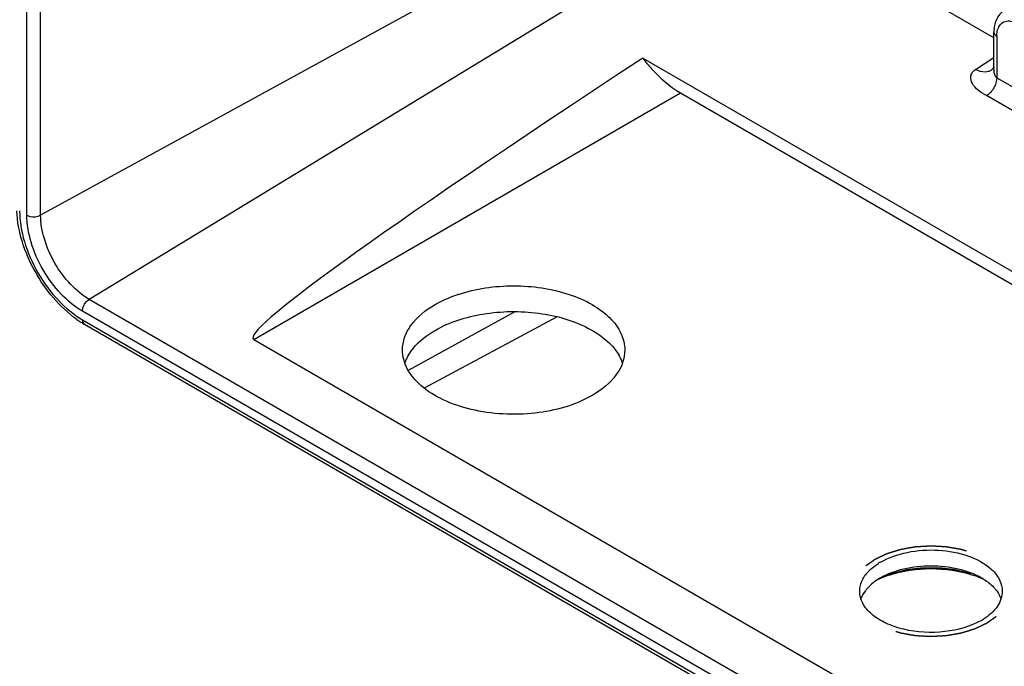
# Model space of a CAD drawing. Header units: inches. Extents: x 0 to 34, y 0 to 22.
# Tile 52 of 124: x 21.7 to 23.7, y 2.2 to 3.5. Entities that reach past the tile are written whole.
import ezdxf

# ---------------------------------------------------------------- set-up
doc = ezdxf.new("R2010")
doc.units = ezdxf.units.IN
doc.header["$LTSCALE"] = 1.87
doc.header["$MEASUREMENT"] = 0
doc.linetypes.add('HIDDEN', pattern=[0.2, 0.1, -0.1])
doc.layers.get('0').update_dxf_attribs({"linetype": 'CONTINUOUS'})
doc.layers.add('02___PRT_ALL_AXES', color=7, linetype='CONTINUOUS')
doc.layers.add('DEFAULT_2', color=8, linetype='HIDDEN')

msp = doc.modelspace()

# ---------------------------------------------------------------- linework, layer by layer
at = {"color": 7, "linetype": 'CONTINUOUS'}
for p, q in [((23.1005, 3.8145), (21.7424, 3.0704)), ((21.7149, 3.0706), (21.7149, 3.7916)), ((21.7424, 3.0704), (21.7424, 3.7847)), ((23.1629, 3.7064), (21.8395, 2.9022)), ((23.6501, 3.4251), (23.4999, 3.5118)), ((23.6501, 3.3633), (23.6501, 3.4368)), ((23.6558, 3.4287), (23.6558, 3.3454)), ((23.6133, 3.362), (23.6501, 3.386)), ((23.6444, 3.3601), (23.6437, 3.3597)), ((23.645, 3.3606), (23.6444, 3.3601)), ((23.6444, 3.3601), (23.6444, 3.3601)), ((23.6558, 3.3454), (23.7403, 3.2967)), ((23.72, 3.2608), (23.6355, 3.3096)), ((25.375, 0.8609), (21.8395, 2.9022)), ((25.3615, 0.837), (21.8259, 2.8784)), ((22.4788, 2.7609), (22.6918, 2.8776)), ((21.8259, 2.8615), (25.3615, 0.8201)), ((22.775, 2.8666), (22.5112, 2.7253)), ((21.83, 2.8524), (25.3655, 0.8111))]:
    msp.add_line(p, q, dxfattribs=at)
msp.add_lwpolyline([(23.6501, 3.3674), (23.6496, 3.3663), (23.6486, 3.3646), (23.6474, 3.3629), (23.6462, 3.3616), (23.645, 3.3606)], dxfattribs=at)
for centre, radius, start, end in [((23.703, 3.3633), 0.053, 179.9604, 183.2503), ((21.9346, 3.0322), 0.208, 234.8196, 237.5264), ((21.9263, 3.0192), 0.1926, 237.5291, 239.9829)]:
    msp.add_arc(centre, radius, start, end, dxfattribs=at)
for points, knots in [([(23.6708, 3.4803), (23.664, 3.4759), (23.6528, 3.4622), (23.6501, 3.4453), (23.6501, 3.4368)], [0, 0, 0, 0, 0.488292, 1, 1, 1, 1]), ([(23.6583, 3.4438), (23.6587, 3.4448), (23.6605, 3.4488), (23.6632, 3.4523), (23.6657, 3.4543)], [0, 0, 0, 0, 0.266888, 1, 1, 1, 1]), ([(23.6657, 3.4543), (23.6684, 3.4565), (23.6756, 3.4596), (23.688, 3.4583), (23.7008, 3.4522), (23.7179, 3.438), (23.734, 3.414), (23.7403, 3.3911), (23.7403, 3.38)], [0, 0, 0, 0, 0.086708, 0.183651, 0.298883, 0.432122, 0.726098, 1, 1, 1, 1]), ([(23.6501, 3.4368), (23.6501, 3.436), (23.6507, 3.4326), (23.6536, 3.4301), (23.6558, 3.4287)], [0, 0, 0, 0, 0.22086, 1, 1, 1, 1]), ([(23.6558, 3.4287), (23.6558, 3.4301), (23.656, 3.4352), (23.657, 3.4403), (23.6583, 3.4438)], [0, 0, 0, 0, 0.26787, 1, 1, 1, 1]), ([(23.6355, 3.3096), (23.6297, 3.3129), (23.6188, 3.3192), (23.6064, 3.332), (23.6023, 3.346), (23.6063, 3.3564), (23.6107, 3.3603), (23.6133, 3.362)], [0, 0, 0, 0, 0.288031, 0.538557, 0.754787, 0.867184, 1, 1, 1, 1]), ([(23.6384, 3.3575), (23.6366, 3.357), (23.6279, 3.3558), (23.6192, 3.3588), (23.6133, 3.362)], [0, 0, 0, 0, 0.221257, 1, 1, 1, 1]), ([(23.6558, 3.3454), (23.6536, 3.3467), (23.651, 3.3522), (23.6503, 3.3575), (23.6502, 3.3603)], [0, 0, 0, 0, 0.477253, 1, 1, 1, 1]), ([(23.6558, 3.3454), (23.6558, 3.3384), (23.6511, 3.3245), (23.6416, 3.3133), (23.6355, 3.3096)], [0, 0, 0, 0, 0.498312, 1, 1, 1, 1]), ([(21.8148, 2.8622), (21.7801, 2.8867), (21.7246, 2.954), (21.6965, 3.0369), (21.6947, 3.0789)], [0, 0, 0, 0, 0.502991, 1, 1, 1, 1]), ([(21.7003, 3.0791), (21.7003, 3.0585), (21.708, 3.015), (21.7349, 2.954), (21.7743, 2.9002), (21.8081, 2.8718), (21.8259, 2.8615)], [0, 0, 0, 0, 0.237228, 0.499994, 0.762763, 1, 1, 1, 1]), ([(21.7149, 3.0706), (21.7169, 3.0695), (21.7257, 3.0663), (21.7362, 3.067), (21.7424, 3.0704)], [0, 0, 0, 0, 0.239771, 1, 1, 1, 1]), ([(21.8259, 2.8784), (21.8102, 2.8875), (21.7803, 2.9126), (21.7455, 2.9601), (21.7217, 3.014), (21.7149, 3.0524), (21.7149, 3.0706)], [0, 0, 0, 0, 0.237234, 0.500006, 0.762775, 1, 1, 1, 1]), ([(21.8395, 2.9022), (21.8257, 2.9102), (21.7996, 2.9322), (21.7692, 2.9738), (21.7484, 3.0209), (21.7424, 3.0545), (21.7424, 3.0704)], [0, 0, 0, 0, 0.237241, 0.500006, 0.762768, 1, 1, 1, 1]), ([(21.8259, 2.8784), (21.8259, 2.8806), (21.8276, 2.8898), (21.8334, 2.8986), (21.8395, 2.9022)], [0, 0, 0, 0, 0.239764, 1, 1, 1, 1]), ([(21.8259, 2.8615), (21.8259, 2.8605), (21.8261, 2.8571), (21.8279, 2.8536), (21.83, 2.8524)], [0, 0, 0, 0, 0.295006, 1, 1, 1, 1])]:
    msp.add_open_spline(points, degree=3, knots=knots, dxfattribs=at)
msp.add_open_spline([(23.6437, 3.3597), (23.6421, 3.3587), (23.6403, 3.358), (23.6384, 3.3575)], degree=3, dxfattribs=at)
at = {"layer": '02___PRT_ALL_AXES', "color": 7, "linetype": 'CONTINUOUS'}
for p, q in [((22.9473, 3.3847), (25.4667, 1.93)), ((22.1689, 2.822), (23.023, 3.3151)), ((23.023, 3.3151), (25.4667, 1.9042)), ((22.1689, 2.822), (25.2311, 1.0539))]:
    msp.add_line(p, q, dxfattribs=at)
for centre, radius, start, end in [((22.6694, 2.6371), 0.2898, 108.4436, 108.8228), ((22.5522, 2.7463), 0.0862, 155.0866, 160.383), ((22.5593, 2.743), 0.094, 149.0479, 155.0586), ((22.8186, 2.7429), 0.094, 24.9522, 30.9617), ((22.8257, 2.7463), 0.0861, 19.6226, 24.9235), ((23.4877, 2.265), 0.1292, 119.9917, 122.1522), ((23.4551, 2.3047), 0.0775, 136.5086, 142.8074), ((23.4845, 2.239), 0.1229, 119.9279, 125.8054), ((23.5054, 2.1553), 0.2061, 108.3894, 113.5261), ((23.5429, 2.1556), 0.2057, 66.4779, 71.6204), ((23.4972, 2.1746), 0.185, 113.5669, 116.1056), ((23.5512, 2.175), 0.1846, 63.8898, 66.435), ((23.5604, 2.3722), 0.1292, 299.9917, 302.1522)]:
    msp.add_arc(centre, radius, start, end, dxfattribs=at)
msp.add_ellipse((27.4845, 6.0519), major_axis=(5.3169, 3.2286), ratio=0.02266, start_param=8.862429, end_param=9.437199, dxfattribs=at)
for points, knots in [([(22.9473, 3.3847), (22.9528, 3.3773), (22.9747, 3.3508), (23.0012, 3.3277), (23.023, 3.3151)], [0, 0, 0, 0, 0.266851, 1, 1, 1, 1]), ([(22.5777, 2.912), (22.6133, 2.9239), (22.6889, 2.9345), (22.7814, 2.9216), (22.8453, 2.8942), (22.8815, 2.8679), (22.9054, 2.8364), (22.9114, 2.8121), (22.9114, 2.8008)], [0, 0, 0, 0, 0.287151, 0.574302, 0.702865, 0.815741, 0.913009, 1, 1, 1, 1]), ([(22.5316, 2.8916), (22.535, 2.8935), (22.5492, 2.9012), (22.5642, 2.9074), (22.5759, 2.9114)], [0, 0, 0, 0, 0.239383, 1, 1, 1, 1]), ([(22.4665, 2.8008), (22.4665, 2.8093), (22.4696, 2.8269), (22.4884, 2.8614), (22.5132, 2.881), (22.5316, 2.8916)], [0, 0, 0, 0, 0.218452, 0.452294, 1, 1, 1, 1]), ([(22.5316, 2.8402), (22.5609, 2.8571), (22.6303, 2.8784), (22.7201, 2.8797), (22.7907, 2.8651), (22.848, 2.8428), (22.8852, 2.8146), (22.8992, 2.7913)], [0, 0, 0, 0, 0.254746, 0.5346, 0.669955, 0.794869, 1, 1, 1, 1]), ([(22.4787, 2.7913), (22.4815, 2.796), (22.4956, 2.8157), (22.5155, 2.8308), (22.5316, 2.8402)], [0, 0, 0, 0, 0.227329, 1, 1, 1, 1]), ([(22.8462, 2.71), (22.8118, 2.6901), (22.7503, 2.6735), (22.6675, 2.6711), (22.6049, 2.6799), (22.5492, 2.6986), (22.5045, 2.7258), (22.4742, 2.7602), (22.4665, 2.788), (22.4665, 2.8008)], [0, 0, 0, 0, 0.269568, 0.417086, 0.561782, 0.695779, 0.813333, 0.912943, 1, 1, 1, 1]), ([(22.9114, 2.8008), (22.9114, 2.7923), (22.9082, 2.7746), (22.8894, 2.7401), (22.8646, 2.7206), (22.8462, 2.71)], [0, 0, 0, 0, 0.218452, 0.452294, 1, 1, 1, 1]), ([(23.4232, 2.3768), (23.4396, 2.3863), (23.4782, 2.3993), (23.5389, 2.4031), (23.5969, 2.3924), (23.6313, 2.3747), (23.6442, 2.3631)], [0, 0, 0, 0, 0.244658, 0.51515, 0.77717, 1, 1, 1, 1]), ([(23.3988, 2.3581), (23.4002, 2.3596), (23.4064, 2.3656), (23.4134, 2.3708), (23.419, 2.3743)], [0, 0, 0, 0, 0.237658, 1, 1, 1, 1]), ([(23.4232, 2.3455), (23.4375, 2.3538), (23.4708, 2.3658), (23.5241, 2.3716), (23.5774, 2.3658), (23.6107, 2.3538), (23.625, 2.3455)], [0, 0, 0, 0, 0.237246, 0.499988, 0.762774, 1, 1, 1, 1]), ([(23.3814, 2.3186), (23.3814, 2.3214), (23.3824, 2.3332), (23.3879, 2.3444), (23.3933, 2.3516)], [0, 0, 0, 0, 0.239917, 1, 1, 1, 1]), ([(23.625, 2.3455), (23.6276, 2.344), (23.6371, 2.3381), (23.6458, 2.3308), (23.6512, 2.3246)], [0, 0, 0, 0, 0.266875, 1, 1, 1, 1]), ([(23.6442, 2.3631), (23.6454, 2.362), (23.65, 2.3576), (23.6542, 2.3527), (23.6568, 2.3489)], [0, 0, 0, 0, 0.260761, 1, 1, 1, 1]), ([(23.6568, 2.3489), (23.6584, 2.3465), (23.6639, 2.3373), (23.6668, 2.3264), (23.6668, 2.3186)], [0, 0, 0, 0, 0.264989, 1, 1, 1, 1]), ([(23.4126, 2.3387), (23.4111, 2.3376), (23.4055, 2.3333), (23.4004, 2.3285), (23.3969, 2.3246)], [0, 0, 0, 0, 0.260889, 1, 1, 1, 1]), ([(23.625, 2.2603), (23.6029, 2.2476), (23.5502, 2.2333), (23.4834, 2.2366), (23.4344, 2.253), (23.4058, 2.2704), (23.3863, 2.2925), (23.3814, 2.3103), (23.3814, 2.3186)], [0, 0, 0, 0, 0.269861, 0.56131, 0.695452, 0.813132, 0.912849, 1, 1, 1, 1]), ([(23.3969, 2.3246), (23.3955, 2.323), (23.3904, 2.3167), (23.3863, 2.3094), (23.3843, 2.3038)], [0, 0, 0, 0, 0.264086, 1, 1, 1, 1]), ([(23.6668, 2.3186), (23.6668, 2.3081), (23.6583, 2.2848), (23.6399, 2.2696), (23.6292, 2.2628)], [0, 0, 0, 0, 0.452719, 1, 1, 1, 1]), ([(23.6512, 2.3246), (23.6528, 2.3229), (23.6582, 2.3162), (23.6624, 2.3085), (23.6644, 2.3024)], [0, 0, 0, 0, 0.264675, 1, 1, 1, 1])]:
    msp.add_open_spline(points, degree=3, knots=knots, dxfattribs=at)
msp.add_open_spline([(23.4404, 2.3508), (23.4672, 2.3597), (23.5241, 2.3678), (23.581, 2.3597), (23.6077, 2.3508)], degree=3, dxfattribs=at)
at = {"layer": 'DEFAULT_2', "color": 8, "linetype": 'HIDDEN'}
for points, knots in [([(23.4127, 2.3829), (23.4137, 2.3833), (23.4157, 2.3843), (23.4187, 2.3857), (23.4216, 2.3871), (23.4246, 2.3885), (23.4271, 2.3897), (23.4291, 2.3906), (23.4305, 2.3913), (23.4318, 2.3919), (23.4328, 2.3924), (23.4335, 2.3927), (23.4343, 2.3931), (23.4349, 2.3934), (23.4354, 2.3936), (23.4357, 2.3937), (23.4359, 2.3939), (23.4361, 2.394), (23.4363, 2.394), (23.4364, 2.3941), (23.4364, 2.3941), (23.4365, 2.3941), (23.4365, 2.3941), (23.4366, 2.3942), (23.4367, 2.3942), (23.4369, 2.3943), (23.4371, 2.3943), (23.4374, 2.3944), (23.4378, 2.3945), (23.4383, 2.3947), (23.439, 2.3949), (23.4399, 2.3952), (23.4407, 2.3954), (23.4418, 2.3958), (23.4433, 2.3962), (23.4449, 2.3968), (23.4472, 2.3974), (23.45, 2.3983), (23.4528, 2.3992), (23.4551, 2.3999), (23.4568, 2.4004), (23.4582, 2.4009), (23.4593, 2.4012), (23.4602, 2.4015), (23.461, 2.4017), (23.4617, 2.4019), (23.4623, 2.4021), (23.4627, 2.4022), (23.4629, 2.4023), (23.4631, 2.4024), (23.4633, 2.4024), (23.4634, 2.4025), (23.4635, 2.4025), (23.4636, 2.4025), (23.4636, 2.4025), (23.4637, 2.4025), (23.4638, 2.4026), (23.464, 2.4026), (23.4643, 2.4026), (23.4646, 2.4027), (23.4649, 2.4028), (23.4656, 2.4029), (23.4663, 2.403), (23.4672, 2.4032), (23.4682, 2.4033), (23.4694, 2.4035), (23.4709, 2.4038), (23.4728, 2.4041), (23.4752, 2.4046), (23.4783, 2.4051), (23.4813, 2.4057), (23.4838, 2.4061), (23.4856, 2.4064), (23.4871, 2.4067), (23.4884, 2.4069), (23.4893, 2.4071), (23.4902, 2.4072), (23.491, 2.4074), (23.4916, 2.4075), (23.492, 2.4075), (23.4923, 2.4076), (23.4925, 2.4076), (23.4927, 2.4077), (23.4928, 2.4077), (23.4929, 2.4077), (23.493, 2.4077), (23.493, 2.4077), (23.4931, 2.4077), (23.4932, 2.4077), (23.4934, 2.4077), (23.4937, 2.4077), (23.494, 2.4078), (23.4944, 2.4078), (23.4951, 2.4078), (23.4959, 2.4079), (23.4969, 2.4079), (23.4978, 2.408), (23.4991, 2.4081), (23.5007, 2.4082), (23.5027, 2.4083), (23.5053, 2.4084), (23.5085, 2.4086), (23.5118, 2.4088), (23.5144, 2.4089), (23.5163, 2.409), (23.5179, 2.4091), (23.5192, 2.4092), (23.5202, 2.4093), (23.5212, 2.4093), (23.522, 2.4094), (23.5226, 2.4094), (23.523, 2.4094), (23.5234, 2.4095), (23.5236, 2.4095), (23.5238, 2.4095), (23.5239, 2.4095), (23.524, 2.4095), (23.5241, 2.4095), (23.5241, 2.4095), (23.5242, 2.4095), (23.5244, 2.4095), (23.5246, 2.4095), (23.5248, 2.4095), (23.5251, 2.4094), (23.5255, 2.4094), (23.5262, 2.4094), (23.527, 2.4093), (23.5279, 2.4093), (23.5289, 2.4092), (23.5301, 2.4092), (23.5317, 2.4091), (23.5336, 2.409), (23.5362, 2.4088), (23.5394, 2.4086), (23.5426, 2.4085), (23.5451, 2.4083), (23.547, 2.4082), (23.5486, 2.4081), (23.5499, 2.408), (23.5509, 2.408), (23.5518, 2.4079), (23.5526, 2.4079), (23.5532, 2.4078), (23.5536, 2.4078), (23.554, 2.4078), (23.5542, 2.4078), (23.5544, 2.4078), (23.5545, 2.4078), (23.5546, 2.4078), (23.5547, 2.4078), (23.5547, 2.4078), (23.5548, 2.4077), (23.5549, 2.4077), (23.5551, 2.4077), (23.5554, 2.4076), (23.5557, 2.4076), (23.5561, 2.4075), (23.5567, 2.4074), (23.5574, 2.4073), (23.5584, 2.4071), (23.5593, 2.407), (23.5605, 2.4068), (23.562, 2.4065), (23.5639, 2.4062), (23.5663, 2.4057), (23.5694, 2.4052), (23.5725, 2.4047), (23.5749, 2.4042), (23.5767, 2.4039), (23.5783, 2.4037), (23.5795, 2.4034), (23.5804, 2.4033), (23.5813, 2.4031), (23.5821, 2.403), (23.5827, 2.4029), (23.5831, 2.4028), (23.5834, 2.4028), (23.5836, 2.4027), (23.5838, 2.4027), (23.584, 2.4027), (23.584, 2.4026), (23.5841, 2.4026), (23.5842, 2.4026), (23.5842, 2.4026), (23.5843, 2.4026), (23.5845, 2.4025), (23.5847, 2.4024), (23.585, 2.4024), (23.5854, 2.4022), (23.5859, 2.4021), (23.5866, 2.4019), (23.5875, 2.4016), (23.5883, 2.4013), (23.5895, 2.401), (23.5909, 2.4006), (23.5926, 2.4), (23.5948, 2.3993), (23.5977, 2.3985), (23.6005, 2.3976), (23.6028, 2.3969), (23.6045, 2.3964), (23.6059, 2.396), (23.607, 2.3956), (23.6078, 2.3953), (23.6087, 2.3951), (23.6094, 2.3949), (23.61, 2.3947), (23.6103, 2.3946), (23.6106, 2.3945), (23.6108, 2.3944), (23.611, 2.3944), (23.6111, 2.3943), (23.6112, 2.3943), (23.6112, 2.3943), (23.6113, 2.3943), (23.6113, 2.3943), (23.6115, 2.3942), (23.6116, 2.3941), (23.6118, 2.394), (23.6121, 2.3939), (23.6124, 2.3938), (23.6129, 2.3935), (23.6135, 2.3932), (23.6143, 2.3929), (23.615, 2.3925), (23.616, 2.392), (23.6173, 2.3914), (23.6188, 2.3907), (23.6208, 2.3898), (23.6233, 2.3886), (23.6259, 2.3874), (23.6279, 2.3864), (23.6294, 2.3857), (23.6307, 2.3851), (23.6317, 2.3847), (23.6324, 2.3843), (23.6332, 2.3839), (23.6338, 2.3836), (23.6343, 2.3834), (23.6346, 2.3833), (23.6349, 2.3831), (23.6351, 2.383), (23.6352, 2.383), (23.6353, 2.3829), (23.6354, 2.3829), (23.6354, 2.3829), (23.6355, 2.3828), (23.6355, 2.3828), (23.6356, 2.3827), (23.6357, 2.3827), (23.6359, 2.3825), (23.6361, 2.3824), (23.6364, 2.3822), (23.6368, 2.3819), (23.6373, 2.3816), (23.6379, 2.3812), (23.6385, 2.3807), (23.6393, 2.3802), (23.6403, 2.3794), (23.6415, 2.3786), (23.6432, 2.3774), (23.6452, 2.376), (23.6472, 2.3746), (23.6489, 2.3734), (23.6501, 2.3726), (23.6511, 2.3719), (23.6519, 2.3713), (23.6525, 2.3709), (23.6531, 2.3704), (23.6536, 2.3701), (23.654, 2.3698), (23.6543, 2.3696), (23.6545, 2.3695), (23.6546, 2.3694), (23.6548, 2.3693), (23.6549, 2.3692), (23.6549, 2.3692), (23.655, 2.3692), (23.655, 2.3691), (23.655, 2.3691), (23.6551, 2.369), (23.6552, 2.3689), (23.6553, 2.3688), (23.6554, 2.3686), (23.6556, 2.3684), (23.6559, 2.3681), (23.6563, 2.3677), (23.6568, 2.3672), (23.6572, 2.3667), (23.6578, 2.3661), (23.6586, 2.3652), (23.6595, 2.3643), (23.6607, 2.363), (23.6622, 2.3613), (23.6637, 2.3597), (23.6649, 2.3584), (23.6658, 2.3574), (23.6666, 2.3566), (23.6672, 2.356), (23.6677, 2.3555), (23.6681, 2.355), (23.6685, 2.3546), (23.6688, 2.3542), (23.669, 2.354), (23.6691, 2.3539), (23.6692, 2.3538), (23.6693, 2.3537), (23.6694, 2.3536), (23.6694, 2.3535), (23.6695, 2.3535), (23.6695, 2.3535), (23.6695, 2.3534), (23.6696, 2.3534), (23.6696, 2.3532), (23.6697, 2.3531), (23.6698, 2.3529), (23.6699, 2.3527), (23.6701, 2.3524), (23.6703, 2.3519), (23.6706, 2.3514), (23.6709, 2.3509), (23.6713, 2.3502), (23.6717, 2.3493), (23.6723, 2.3482), (23.673, 2.3468), (23.674, 2.345), (23.6749, 2.3433), (23.6757, 2.3418), (23.6762, 2.3408), (23.6767, 2.3399), (23.6771, 2.3392), (23.6773, 2.3387), (23.6776, 2.3382), (23.6778, 2.3379), (23.6779, 2.3376), (23.678, 2.3373), (23.6782, 2.3371), (23.6783, 2.3369), (23.6783, 2.3368), (23.6784, 2.3367), (23.6784, 2.3366), (23.6784, 2.3366), (23.6785, 2.3365), (23.6785, 2.3365), (23.6785, 2.3365), (23.6785, 2.3364), (23.6785, 2.3363), (23.6785, 2.3361), (23.6786, 2.3359), (23.6786, 2.3357), (23.6787, 2.3354), (23.6787, 2.3351), (23.6788, 2.3348), (23.6788, 2.3343), (23.6789, 2.3337), (23.6791, 2.333), (23.6792, 2.3321), (23.6794, 2.3309), (23.6797, 2.3294), (23.68, 2.3276), (23.6803, 2.3257), (23.6806, 2.3242), (23.6808, 2.3231), (23.681, 2.3221), (23.6811, 2.3214), (23.6812, 2.3208), (23.6813, 2.3203), (23.6813, 2.32), (23.6814, 2.3197), (23.6814, 2.3194), (23.6815, 2.3192), (23.6815, 2.319), (23.6815, 2.3189), (23.6815, 2.3187), (23.6816, 2.3187), (23.6816, 2.3186), (23.6816, 2.3186), (23.6816, 2.3185), (23.6816, 2.3185), (23.6815, 2.3184), (23.6815, 2.3183), (23.6815, 2.3182), (23.6815, 2.318), (23.6814, 2.3177), (23.6814, 2.3175), (23.6813, 2.3172), (23.6813, 2.3168), (23.6812, 2.3164), (23.6811, 2.3158), (23.681, 2.3151), (23.6808, 2.3142), (23.6806, 2.3131), (23.6804, 2.3116), (23.6801, 2.3097), (23.6798, 2.3079), (23.6795, 2.3064), (23.6793, 2.3053), (23.6792, 2.3044), (23.679, 2.3037), (23.6789, 2.3031), (23.6789, 2.3027), (23.6788, 2.3023), (23.6788, 2.302), (23.6787, 2.3017), (23.6787, 2.3015), (23.6786, 2.3013), (23.6786, 2.3012), (23.6786, 2.3011), (23.6786, 2.301), (23.6786, 2.3009), (23.6786, 2.3009), (23.6786, 2.3009), (23.6785, 2.3008), (23.6785, 2.3008), (23.6784, 2.3006), (23.6784, 2.3005), (23.6783, 2.3003), (23.6782, 2.3001), (23.678, 2.2998), (23.6779, 2.2996), (23.6777, 2.2992), (23.6775, 2.2988), (23.6772, 2.2983), (23.6768, 2.2975), (23.6763, 2.2967), (23.6758, 2.2956), (23.6751, 2.2942), (23.6741, 2.2924), (23.6732, 2.2906), (23.6725, 2.2892), (23.6719, 2.2882), (23.6714, 2.2873), (23.6711, 2.2866), (23.6708, 2.286), (23.6705, 2.2855), (23.6703, 2.2851), (23.6701, 2.2847), (23.67, 2.2845), (23.6699, 2.2843), (23.6698, 2.2842), (23.6698, 2.2841), (23.6697, 2.284), (23.6697, 2.284), (23.6697, 2.2839), (23.6697, 2.2839), (23.6696, 2.2838), (23.6696, 2.2838), (23.6695, 2.2837), (23.6693, 2.2836), (23.6692, 2.2834), (23.669, 2.2832), (23.6687, 2.2829), (23.6683, 2.2825), (23.6679, 2.282), (23.6674, 2.2815), (23.6668, 2.2808), (23.6661, 2.28), (23.6652, 2.279), (23.664, 2.2777), (23.6625, 2.2761), (23.661, 2.2745), (23.6598, 2.2731), (23.6589, 2.2722), (23.6581, 2.2714), (23.6575, 2.2707), (23.6571, 2.2702), (23.6566, 2.2697), (23.6562, 2.2693), (23.6559, 2.269), (23.6557, 2.2688), (23.6556, 2.2686), (23.6555, 2.2685), (23.6554, 2.2684), (23.6553, 2.2683), (23.6553, 2.2683), (23.6553, 2.2683), (23.6552, 2.2682), (23.6552, 2.2682), (23.6551, 2.2681), (23.6549, 2.268), (23.6548, 2.2679), (23.6546, 2.2678), (23.6543, 2.2676), (23.6539, 2.2673), (23.6534, 2.2669), (23.6528, 2.2665), (23.6522, 2.2661), (23.6513, 2.2655), (23.6503, 2.2648), (23.6491, 2.2639), (23.6478, 2.263), (23.6466, 2.2621), (23.6449, 2.261), (23.6429, 2.2595), (23.6404, 2.2578), (23.6379, 2.256), (23.6363, 2.2549), (23.6354, 2.2543)], [0, 0, 0, 0, 0.007812, 0.015625, 0.023438, 0.03125, 0.039062, 0.042969, 0.046875, 0.050781, 0.052734, 0.054688, 0.056641, 0.058594, 0.05957, 0.060547, 0.061035, 0.061523, 0.062012, 0.062256, 0.062378, 0.0625, 0.062622, 0.062744, 0.062988, 0.063477, 0.063965, 0.064453, 0.06543, 0.066406, 0.068359, 0.070312, 0.072266, 0.074219, 0.078125, 0.082031, 0.085938, 0.09375, 0.101562, 0.105469, 0.109375, 0.113281, 0.115234, 0.117188, 0.119141, 0.121094, 0.12207, 0.123047, 0.123535, 0.124023, 0.124512, 0.124756, 0.124878, 0.125, 0.125122, 0.125244, 0.125488, 0.125977, 0.126465, 0.126953, 0.12793, 0.128906, 0.130859, 0.132812, 0.134766, 0.136719, 0.140625, 0.144531, 0.148438, 0.15625, 0.164062, 0.167969, 0.171875, 0.175781, 0.177734, 0.179688, 0.181641, 0.183594, 0.18457, 0.185547, 0.186035, 0.186523, 0.187012, 0.187256, 0.187378, 0.1875, 0.187622, 0.187744, 0.187988, 0.188477, 0.188965, 0.189453, 0.19043, 0.191406, 0.193359, 0.195312, 0.197266, 0.199219, 0.203125, 0.207031, 0.210938, 0.21875, 0.226562, 0.230469, 0.234375, 0.238281, 0.240234, 0.242188, 0.244141, 0.246094, 0.24707, 0.248047, 0.248535, 0.249023, 0.249512, 0.249756, 0.249878, 0.25, 0.250122, 0.250244, 0.250488, 0.250977, 0.251465, 0.251953, 0.25293, 0.253906, 0.255859, 0.257812, 0.259766, 0.261719, 0.265625, 0.269531, 0.273438, 0.28125, 0.289062, 0.292969, 0.296875, 0.300781, 0.302734, 0.304688, 0.306641, 0.308594, 0.30957, 0.310547, 0.311035, 0.311523, 0.312012, 0.312256, 0.312378, 0.3125, 0.312622, 0.312744, 0.312988, 0.313477, 0.313965, 0.314453, 0.31543, 0.316406, 0.318359, 0.320312, 0.322266, 0.324219, 0.328125, 0.332031, 0.335938, 0.34375, 0.351562, 0.355469, 0.359375, 0.363281, 0.365234, 0.367188, 0.369141, 0.371094, 0.37207, 0.373047, 0.373535, 0.374023, 0.374512, 0.374756, 0.374878, 0.375, 0.375122, 0.375244, 0.375488, 0.375977, 0.376465, 0.376953, 0.37793, 0.378906, 0.380859, 0.382812, 0.384766, 0.386719, 0.390625, 0.394531, 0.398438, 0.40625, 0.414062, 0.417969, 0.421875, 0.425781, 0.427734, 0.429688, 0.431641, 0.433594, 0.43457, 0.435547, 0.436035, 0.436523, 0.437012, 0.437256, 0.437378, 0.4375, 0.437622, 0.437744, 0.437988, 0.438477, 0.438965, 0.439453, 0.44043, 0.441406, 0.443359, 0.445312, 0.447266, 0.449219, 0.453125, 0.457031, 0.460938, 0.46875, 0.476562, 0.480469, 0.484375, 0.488281, 0.490234, 0.492188, 0.494141, 0.496094, 0.49707, 0.498047, 0.498535, 0.499023, 0.499512, 0.499756, 0.499878, 0.5, 0.500122, 0.500244, 0.500488, 0.500977, 0.501465, 0.501953, 0.50293, 0.503906, 0.505859, 0.507812, 0.509766, 0.511719, 0.515625, 0.519531, 0.523438, 0.53125, 0.539062, 0.542969, 0.546875, 0.550781, 0.552734, 0.554688, 0.556641, 0.558594, 0.55957, 0.560547, 0.561035, 0.561523, 0.562012, 0.562256, 0.562378, 0.5625, 0.562622, 0.562744, 0.562988, 0.563477, 0.563965, 0.564453, 0.56543, 0.566406, 0.568359, 0.570312, 0.572266, 0.574219, 0.578125, 0.582031, 0.585938, 0.59375, 0.601562, 0.605469, 0.609375, 0.613281, 0.615234, 0.617188, 0.619141, 0.621094, 0.62207, 0.623047, 0.623535, 0.624023, 0.624512, 0.624756, 0.624878, 0.625, 0.625122, 0.625244, 0.625488, 0.625977, 0.626465, 0.626953, 0.62793, 0.628906, 0.630859, 0.632812, 0.634766, 0.636719, 0.640625, 0.644531, 0.648438, 0.65625, 0.664062, 0.667969, 0.671875, 0.675781, 0.677734, 0.679688, 0.681641, 0.682617, 0.683594, 0.68457, 0.685547, 0.686035, 0.686523, 0.687012, 0.687256, 0.687378, 0.6875, 0.687622, 0.687744, 0.687988, 0.688477, 0.688965, 0.689453, 0.69043, 0.691406, 0.692383, 0.693359, 0.695312, 0.697266, 0.699219, 0.703125, 0.707031, 0.710938, 0.71875, 0.726562, 0.730469, 0.734375, 0.738281, 0.740234, 0.742188, 0.744141, 0.745117, 0.746094, 0.74707, 0.748047, 0.748535, 0.749023, 0.749512, 0.749756, 0.749878, 0.75, 0.750122, 0.750244, 0.750488, 0.750977, 0.751465, 0.751953, 0.75293, 0.753906, 0.754883, 0.755859, 0.757812, 0.759766, 0.761719, 0.765625, 0.769531, 0.773438, 0.78125, 0.789062, 0.792969, 0.796875, 0.800781, 0.802734, 0.804688, 0.806641, 0.807617, 0.808594, 0.80957, 0.810547, 0.811035, 0.811523, 0.812012, 0.812256, 0.812378, 0.8125, 0.812622, 0.812744, 0.812988, 0.813477, 0.813965, 0.814453, 0.81543, 0.816406, 0.817383, 0.818359, 0.820312, 0.822266, 0.824219, 0.828125, 0.832031, 0.835938, 0.84375, 0.851562, 0.855469, 0.859375, 0.863281, 0.865234, 0.867188, 0.869141, 0.871094, 0.87207, 0.873047, 0.873535, 0.874023, 0.874512, 0.874756, 0.874878, 0.875, 0.875122, 0.875244, 0.875488, 0.875977, 0.876465, 0.876953, 0.87793, 0.878906, 0.880859, 0.882812, 0.884766, 0.886719, 0.890625, 0.894531, 0.898438, 0.90625, 0.914062, 0.917969, 0.921875, 0.925781, 0.927734, 0.929688, 0.931641, 0.933594, 0.93457, 0.935547, 0.936035, 0.936523, 0.937012, 0.937256, 0.937378, 0.9375, 0.937622, 0.937744, 0.937988, 0.938477, 0.938965, 0.939453, 0.94043, 0.941406, 0.943359, 0.945312, 0.947266, 0.949219, 0.953125, 0.957031, 0.960938, 0.964844, 0.96875, 0.976562, 0.984375, 0.992188, 1, 1, 1, 1]), ([(23.6354, 2.2543), (23.6345, 2.2538), (23.6325, 2.2529), (23.6295, 2.2515), (23.6265, 2.2501), (23.6236, 2.2486), (23.6211, 2.2475), (23.6191, 2.2465), (23.6176, 2.2458), (23.6164, 2.2452), (23.6154, 2.2448), (23.6147, 2.2444), (23.6139, 2.2441), (23.6133, 2.2438), (23.6128, 2.2435), (23.6125, 2.2434), (23.6122, 2.2433), (23.6121, 2.2432), (23.6119, 2.2431), (23.6118, 2.2431), (23.6117, 2.243), (23.6117, 2.243), (23.6116, 2.243), (23.6116, 2.243), (23.6114, 2.2429), (23.6113, 2.2429), (23.6111, 2.2428), (23.6108, 2.2427), (23.6104, 2.2426), (23.6099, 2.2424), (23.6092, 2.2422), (23.6083, 2.242), (23.6075, 2.2417), (23.6063, 2.2414), (23.6049, 2.2409), (23.6032, 2.2404), (23.601, 2.2397), (23.5982, 2.2388), (23.5953, 2.2379), (23.5931, 2.2372), (23.5914, 2.2367), (23.59, 2.2363), (23.5888, 2.2359), (23.588, 2.2357), (23.5871, 2.2354), (23.5864, 2.2352), (23.5859, 2.235), (23.5855, 2.2349), (23.5852, 2.2348), (23.585, 2.2348), (23.5849, 2.2347), (23.5847, 2.2347), (23.5847, 2.2346), (23.5846, 2.2346), (23.5845, 2.2346), (23.5845, 2.2346), (23.5843, 2.2346), (23.5841, 2.2345), (23.5839, 2.2345), (23.5836, 2.2345), (23.5832, 2.2344), (23.5826, 2.2343), (23.5819, 2.2341), (23.5809, 2.234), (23.58, 2.2338), (23.5788, 2.2336), (23.5773, 2.2333), (23.5754, 2.233), (23.573, 2.2326), (23.5699, 2.232), (23.5668, 2.2315), (23.5644, 2.2311), (23.5626, 2.2307), (23.561, 2.2305), (23.5598, 2.2302), (23.5589, 2.2301), (23.558, 2.2299), (23.5572, 2.2298), (23.5566, 2.2297), (23.5562, 2.2296), (23.5559, 2.2296), (23.5557, 2.2295), (23.5555, 2.2295), (23.5553, 2.2295), (23.5553, 2.2294), (23.5552, 2.2294), (23.5552, 2.2294), (23.5551, 2.2294), (23.5549, 2.2294), (23.5547, 2.2294), (23.5545, 2.2294), (23.5542, 2.2294), (23.5538, 2.2294), (23.5531, 2.2293), (23.5523, 2.2293), (23.5513, 2.2292), (23.5504, 2.2292), (23.5491, 2.2291), (23.5474, 2.229), (23.5455, 2.2289), (23.5429, 2.2287), (23.5397, 2.2285), (23.5364, 2.2284), (23.5338, 2.2282), (23.5319, 2.2281), (23.5302, 2.228), (23.529, 2.2279), (23.528, 2.2279), (23.527, 2.2278), (23.5262, 2.2278), (23.5255, 2.2277), (23.5251, 2.2277), (23.5248, 2.2277), (23.5246, 2.2277), (23.5244, 2.2277), (23.5242, 2.2277), (23.5241, 2.2276), (23.5241, 2.2276), (23.524, 2.2276), (23.5239, 2.2277), (23.5238, 2.2277), (23.5236, 2.2277), (23.5234, 2.2277), (23.5231, 2.2277), (23.5227, 2.2277), (23.522, 2.2278), (23.5212, 2.2278), (23.5203, 2.2279), (23.5193, 2.2279), (23.518, 2.228), (23.5164, 2.2281), (23.5145, 2.2282), (23.512, 2.2283), (23.5088, 2.2285), (23.5056, 2.2287), (23.5031, 2.2288), (23.5011, 2.2289), (23.4996, 2.229), (23.4983, 2.2291), (23.4973, 2.2292), (23.4964, 2.2292), (23.4956, 2.2293), (23.4949, 2.2293), (23.4945, 2.2293), (23.4942, 2.2293), (23.494, 2.2293), (23.4938, 2.2294), (23.4936, 2.2294), (23.4936, 2.2294), (23.4935, 2.2294), (23.4934, 2.2294), (23.4934, 2.2294), (23.4932, 2.2294), (23.493, 2.2295), (23.4928, 2.2295), (23.4925, 2.2295), (23.4921, 2.2296), (23.4915, 2.2297), (23.4907, 2.2299), (23.4898, 2.23), (23.4889, 2.2302), (23.4877, 2.2304), (23.4861, 2.2307), (23.4843, 2.231), (23.4819, 2.2314), (23.4788, 2.2319), (23.4757, 2.2325), (23.4733, 2.2329), (23.4714, 2.2332), (23.4699, 2.2335), (23.4687, 2.2337), (23.4678, 2.2339), (23.4668, 2.234), (23.4661, 2.2342), (23.4655, 2.2343), (23.4651, 2.2343), (23.4648, 2.2344), (23.4645, 2.2344), (23.4643, 2.2345), (23.4642, 2.2345), (23.4641, 2.2345), (23.4641, 2.2345), (23.464, 2.2345), (23.464, 2.2345), (23.4638, 2.2346), (23.4637, 2.2346), (23.4634, 2.2347), (23.4632, 2.2348), (23.4628, 2.2349), (23.4622, 2.2351), (23.4615, 2.2353), (23.4607, 2.2355), (23.4598, 2.2358), (23.4587, 2.2362), (23.4573, 2.2366), (23.4556, 2.2371), (23.4533, 2.2378), (23.4505, 2.2387), (23.4477, 2.2395), (23.4454, 2.2402), (23.4437, 2.2408), (23.4423, 2.2412), (23.4412, 2.2415), (23.4403, 2.2418), (23.4395, 2.2421), (23.4388, 2.2423), (23.4382, 2.2424), (23.4379, 2.2426), (23.4376, 2.2426), (23.4374, 2.2427), (23.4372, 2.2428), (23.4371, 2.2428), (23.437, 2.2428), (23.4369, 2.2428), (23.4369, 2.2429), (23.4368, 2.2429), (23.4367, 2.2429), (23.4366, 2.243), (23.4364, 2.2431), (23.4361, 2.2432), (23.4358, 2.2434), (23.4353, 2.2436), (23.4347, 2.2439), (23.4339, 2.2443), (23.4332, 2.2446), (23.4321, 2.2451), (23.4309, 2.2457), (23.4294, 2.2464), (23.4274, 2.2474), (23.4248, 2.2486), (23.4223, 2.2497), (23.4203, 2.2507), (23.4188, 2.2514), (23.4175, 2.252), (23.4165, 2.2525), (23.4158, 2.2528), (23.415, 2.2532), (23.4144, 2.2535), (23.4139, 2.2537), (23.4136, 2.2539), (23.4133, 2.254), (23.4131, 2.2541), (23.413, 2.2542), (23.4128, 2.2542), (23.4128, 2.2543), (23.4127, 2.2543), (23.4127, 2.2543), (23.4126, 2.2543), (23.4126, 2.2544), (23.4124, 2.2545), (23.4123, 2.2546), (23.4121, 2.2547), (23.4118, 2.2549), (23.4114, 2.2552), (23.4109, 2.2556), (23.4103, 2.256), (23.4097, 2.2564), (23.4089, 2.257), (23.4079, 2.2577), (23.4066, 2.2586), (23.405, 2.2597), (23.403, 2.2611), (23.4009, 2.2626), (23.3993, 2.2637), (23.3981, 2.2646), (23.3971, 2.2653), (23.3963, 2.2658), (23.3957, 2.2663), (23.3951, 2.2667), (23.3945, 2.2671), (23.3941, 2.2673), (23.3939, 2.2675), (23.3937, 2.2677), (23.3935, 2.2678), (23.3934, 2.2679), (23.3933, 2.2679), (23.3933, 2.268), (23.3932, 2.268), (23.3932, 2.268), (23.3932, 2.2681), (23.3931, 2.2681), (23.393, 2.2682), (23.3929, 2.2684), (23.3927, 2.2685), (23.3925, 2.2687), (23.3922, 2.269), (23.3919, 2.2695), (23.3914, 2.2699), (23.391, 2.2704), (23.3904, 2.2711), (23.3896, 2.2719), (23.3887, 2.2729), (23.3875, 2.2742), (23.386, 2.2758), (23.3844, 2.2774), (23.3832, 2.2787), (23.3823, 2.2797), (23.3816, 2.2805), (23.381, 2.2812), (23.3805, 2.2817), (23.3801, 2.2822), (23.3797, 2.2826), (23.3794, 2.2829), (23.3792, 2.2831), (23.379, 2.2833), (23.3789, 2.2834), (23.3788, 2.2835), (23.3788, 2.2836), (23.3787, 2.2836), (23.3787, 2.2836), (23.3787, 2.2837), (23.3787, 2.2837), (23.3786, 2.2838), (23.3786, 2.2839), (23.3785, 2.284), (23.3784, 2.2842), (23.3783, 2.2844), (23.3781, 2.2848), (23.3779, 2.2852), (23.3776, 2.2857), (23.3773, 2.2863), (23.3769, 2.287), (23.3765, 2.2879), (23.3759, 2.2889), (23.3751, 2.2903), (23.3742, 2.2921), (23.3733, 2.2939), (23.3725, 2.2953), (23.372, 2.2964), (23.3715, 2.2972), (23.3711, 2.2979), (23.3708, 2.2985), (23.3706, 2.2989), (23.3704, 2.2993), (23.3703, 2.2995), (23.3701, 2.2998), (23.37, 2.3), (23.3699, 2.3002), (23.3699, 2.3003), (23.3698, 2.3004), (23.3698, 2.3005), (23.3697, 2.3006), (23.3697, 2.3006), (23.3697, 2.3006), (23.3697, 2.3007), (23.3697, 2.3008), (23.3697, 2.3009), (23.3696, 2.301), (23.3696, 2.3012), (23.3696, 2.3014), (23.3695, 2.3017), (23.3695, 2.302), (23.3694, 2.3024), (23.3693, 2.3028), (23.3692, 2.3034), (23.3691, 2.3042), (23.3689, 2.3051), (23.3687, 2.3062), (23.3685, 2.3077), (23.3682, 2.3096), (23.3678, 2.3115), (23.3676, 2.313), (23.3674, 2.3141), (23.3672, 2.315), (23.3671, 2.3158), (23.367, 2.3163), (23.3669, 2.3168), (23.3669, 2.3172), (23.3668, 2.3174), (23.3668, 2.3177), (23.3667, 2.318), (23.3667, 2.3181), (23.3667, 2.3183), (23.3666, 2.3184), (23.3666, 2.3185), (23.3666, 2.3185), (23.3666, 2.3186), (23.3666, 2.3186), (23.3666, 2.3187), (23.3666, 2.3187), (23.3667, 2.3188), (23.3667, 2.319), (23.3667, 2.3192), (23.3667, 2.3194), (23.3668, 2.3197), (23.3668, 2.32), (23.3669, 2.3203), (23.367, 2.3208), (23.3671, 2.3213), (23.3672, 2.3221), (23.3674, 2.323), (23.3675, 2.3241), (23.3678, 2.3256), (23.3681, 2.3274), (23.3684, 2.3292), (23.3687, 2.3307), (23.3689, 2.3318), (23.369, 2.3327), (23.3691, 2.3335), (23.3692, 2.334), (23.3693, 2.3345), (23.3694, 2.3349), (23.3694, 2.3351), (23.3695, 2.3354), (23.3695, 2.3356), (23.3695, 2.3358), (23.3696, 2.336), (23.3696, 2.3361), (23.3696, 2.3362), (23.3696, 2.3362), (23.3696, 2.3362), (23.3696, 2.3363), (23.3696, 2.3363), (23.3697, 2.3364), (23.3697, 2.3365), (23.3698, 2.3366), (23.3699, 2.3368), (23.37, 2.337), (23.3702, 2.3373), (23.3703, 2.3376), (23.3705, 2.3379), (23.3707, 2.3384), (23.371, 2.3389), (23.3714, 2.3396), (23.3718, 2.3405), (23.3724, 2.3415), (23.3731, 2.343), (23.374, 2.3447), (23.375, 2.3465), (23.3757, 2.3479), (23.3763, 2.349), (23.3767, 2.3499), (23.3771, 2.3506), (23.3774, 2.3511), (23.3777, 2.3516), (23.3779, 2.3521), (23.3781, 2.3524), (23.3782, 2.3526), (23.3783, 2.3528), (23.3784, 2.353), (23.3784, 2.3531), (23.3784, 2.3531), (23.3785, 2.3532), (23.3785, 2.3532), (23.3785, 2.3533), (23.3786, 2.3533), (23.3786, 2.3534), (23.3787, 2.3535), (23.3788, 2.3536), (23.379, 2.3538), (23.3792, 2.354), (23.3795, 2.3543), (23.3798, 2.3547), (23.3803, 2.3552), (23.3807, 2.3557), (23.3813, 2.3563), (23.3821, 2.3571), (23.383, 2.3581), (23.3842, 2.3594), (23.3857, 2.3611), (23.3872, 2.3627), (23.3884, 2.364), (23.3893, 2.365), (23.3901, 2.3658), (23.3907, 2.3664), (23.3911, 2.3669), (23.3916, 2.3674), (23.3919, 2.3678), (23.3922, 2.3682), (23.3924, 2.3684), (23.3926, 2.3685), (23.3927, 2.3686), (23.3928, 2.3687), (23.3929, 2.3688), (23.3929, 2.3689), (23.3929, 2.3689), (23.393, 2.3689), (23.393, 2.369), (23.3931, 2.369), (23.3932, 2.3691), (23.3934, 2.3692), (23.3936, 2.3694), (23.3938, 2.3695), (23.3943, 2.3698), (23.3948, 2.3702), (23.3954, 2.3706), (23.396, 2.3711), (23.3968, 2.3717), (23.3979, 2.3724), (23.3991, 2.3733), (23.4003, 2.3741), (23.4016, 2.375), (23.4032, 2.3762), (23.4053, 2.3776), (23.4078, 2.3794), (23.4103, 2.3811), (23.4119, 2.3823), (23.4127, 2.3829)], [0, 0, 0, 0, 0.007812, 0.015625, 0.023438, 0.03125, 0.039062, 0.042969, 0.046875, 0.050781, 0.052734, 0.054688, 0.056641, 0.058594, 0.05957, 0.060547, 0.061035, 0.061523, 0.062012, 0.062256, 0.062378, 0.0625, 0.062622, 0.062744, 0.062988, 0.063477, 0.063965, 0.064453, 0.06543, 0.066406, 0.068359, 0.070312, 0.072266, 0.074219, 0.078125, 0.082031, 0.085938, 0.09375, 0.101562, 0.105469, 0.109375, 0.113281, 0.115234, 0.117188, 0.119141, 0.121094, 0.12207, 0.123047, 0.123535, 0.124023, 0.124512, 0.124756, 0.124878, 0.125, 0.125122, 0.125244, 0.125488, 0.125977, 0.126465, 0.126953, 0.12793, 0.128906, 0.130859, 0.132812, 0.134766, 0.136719, 0.140625, 0.144531, 0.148438, 0.15625, 0.164062, 0.167969, 0.171875, 0.175781, 0.177734, 0.179688, 0.181641, 0.183594, 0.18457, 0.185547, 0.186035, 0.186523, 0.187012, 0.187256, 0.187378, 0.1875, 0.187622, 0.187744, 0.187988, 0.188477, 0.188965, 0.189453, 0.19043, 0.191406, 0.193359, 0.195312, 0.197266, 0.199219, 0.203125, 0.207031, 0.210938, 0.21875, 0.226562, 0.230469, 0.234375, 0.238281, 0.240234, 0.242188, 0.244141, 0.246094, 0.24707, 0.248047, 0.248535, 0.249023, 0.249512, 0.249756, 0.249878, 0.25, 0.250122, 0.250244, 0.250488, 0.250977, 0.251465, 0.251953, 0.25293, 0.253906, 0.255859, 0.257812, 0.259766, 0.261719, 0.265625, 0.269531, 0.273438, 0.28125, 0.289062, 0.292969, 0.296875, 0.300781, 0.302734, 0.304688, 0.306641, 0.308594, 0.30957, 0.310547, 0.311035, 0.311523, 0.312012, 0.312256, 0.312378, 0.3125, 0.312622, 0.312744, 0.312988, 0.313477, 0.313965, 0.314453, 0.31543, 0.316406, 0.318359, 0.320312, 0.322266, 0.324219, 0.328125, 0.332031, 0.335938, 0.34375, 0.351562, 0.355469, 0.359375, 0.363281, 0.365234, 0.367188, 0.369141, 0.371094, 0.37207, 0.373047, 0.373535, 0.374023, 0.374512, 0.374756, 0.374878, 0.375, 0.375122, 0.375244, 0.375488, 0.375977, 0.376465, 0.376953, 0.37793, 0.378906, 0.380859, 0.382812, 0.384766, 0.386719, 0.390625, 0.394531, 0.398438, 0.40625, 0.414062, 0.417969, 0.421875, 0.425781, 0.427734, 0.429688, 0.431641, 0.433594, 0.43457, 0.435547, 0.436035, 0.436523, 0.437012, 0.437256, 0.437378, 0.4375, 0.437622, 0.437744, 0.437988, 0.438477, 0.438965, 0.439453, 0.44043, 0.441406, 0.443359, 0.445312, 0.447266, 0.449219, 0.453125, 0.457031, 0.460938, 0.46875, 0.476562, 0.480469, 0.484375, 0.488281, 0.490234, 0.492188, 0.494141, 0.496094, 0.49707, 0.498047, 0.498535, 0.499023, 0.499512, 0.499756, 0.499878, 0.5, 0.500122, 0.500244, 0.500488, 0.500977, 0.501465, 0.501953, 0.50293, 0.503906, 0.505859, 0.507812, 0.509766, 0.511719, 0.515625, 0.519531, 0.523438, 0.53125, 0.539062, 0.542969, 0.546875, 0.550781, 0.552734, 0.554688, 0.556641, 0.558594, 0.55957, 0.560547, 0.561035, 0.561523, 0.562012, 0.562256, 0.562378, 0.5625, 0.562622, 0.562744, 0.562988, 0.563477, 0.563965, 0.564453, 0.56543, 0.566406, 0.568359, 0.570312, 0.572266, 0.574219, 0.578125, 0.582031, 0.585938, 0.59375, 0.601562, 0.605469, 0.609375, 0.613281, 0.615234, 0.617188, 0.619141, 0.621094, 0.62207, 0.623047, 0.623535, 0.624023, 0.624512, 0.624756, 0.624878, 0.625, 0.625122, 0.625244, 0.625488, 0.625977, 0.626465, 0.626953, 0.62793, 0.628906, 0.630859, 0.632812, 0.634766, 0.636719, 0.640625, 0.644531, 0.648438, 0.65625, 0.664062, 0.667969, 0.671875, 0.675781, 0.677734, 0.679688, 0.681641, 0.682617, 0.683594, 0.68457, 0.685547, 0.686035, 0.686523, 0.687012, 0.687256, 0.687378, 0.6875, 0.687622, 0.687744, 0.687988, 0.688477, 0.688965, 0.689453, 0.69043, 0.691406, 0.692383, 0.693359, 0.695312, 0.697266, 0.699219, 0.703125, 0.707031, 0.710938, 0.71875, 0.726562, 0.730469, 0.734375, 0.738281, 0.740234, 0.742188, 0.744141, 0.745117, 0.746094, 0.74707, 0.748047, 0.748535, 0.749023, 0.749512, 0.749756, 0.749878, 0.75, 0.750122, 0.750244, 0.750488, 0.750977, 0.751465, 0.751953, 0.75293, 0.753906, 0.754883, 0.755859, 0.757812, 0.759766, 0.761719, 0.765625, 0.769531, 0.773438, 0.78125, 0.789062, 0.792969, 0.796875, 0.800781, 0.802734, 0.804688, 0.806641, 0.807617, 0.808594, 0.80957, 0.810547, 0.811035, 0.811523, 0.812012, 0.812256, 0.812378, 0.8125, 0.812622, 0.812744, 0.812988, 0.813477, 0.813965, 0.814453, 0.81543, 0.816406, 0.817383, 0.818359, 0.820312, 0.822266, 0.824219, 0.828125, 0.832031, 0.835938, 0.84375, 0.851562, 0.855469, 0.859375, 0.863281, 0.865234, 0.867188, 0.869141, 0.871094, 0.87207, 0.873047, 0.873535, 0.874023, 0.874512, 0.874756, 0.874878, 0.875, 0.875122, 0.875244, 0.875488, 0.875977, 0.876465, 0.876953, 0.87793, 0.878906, 0.880859, 0.882812, 0.884766, 0.886719, 0.890625, 0.894531, 0.898438, 0.90625, 0.914062, 0.917969, 0.921875, 0.925781, 0.927734, 0.929688, 0.931641, 0.933594, 0.93457, 0.935547, 0.936035, 0.936523, 0.937012, 0.937256, 0.937378, 0.9375, 0.937622, 0.937744, 0.937988, 0.938477, 0.938965, 0.939453, 0.94043, 0.941406, 0.943359, 0.945312, 0.947266, 0.949219, 0.953125, 0.957031, 0.960938, 0.964844, 0.96875, 0.976562, 0.984375, 0.992188, 1, 1, 1, 1]), ([(23.4214, 2.3441), (23.4233, 2.3449), (23.4262, 2.346), (23.43, 2.3476), (23.4328, 2.3487), (23.4357, 2.3499), (23.4381, 2.3508), (23.44, 2.3516), (23.4414, 2.3522), (23.4428, 2.3527), (23.444, 2.3532), (23.445, 2.3536), (23.4457, 2.3539), (23.4463, 2.3541), (23.4467, 2.3543), (23.4469, 2.3544), (23.4471, 2.3545), (23.4473, 2.3545), (23.4474, 2.3546), (23.4474, 2.3546), (23.4475, 2.3546), (23.4476, 2.3546), (23.4477, 2.3547), (23.4479, 2.3547), (23.4483, 2.3548), (23.4487, 2.3549), (23.4491, 2.355), (23.4496, 2.3551), (23.4505, 2.3554), (23.4519, 2.3557), (23.454, 2.3562), (23.4567, 2.3569), (23.4598, 2.3577), (23.463, 2.3585), (23.4657, 2.3592), (23.4678, 2.3597), (23.4694, 2.3601), (23.471, 2.3605), (23.4724, 2.3608), (23.4734, 2.3611), (23.4742, 2.3613), (23.4749, 2.3614), (23.4754, 2.3616), (23.4758, 2.3617), (23.4762, 2.3618), (23.4764, 2.3618), (23.4766, 2.3619), (23.4767, 2.3619), (23.4768, 2.3619), (23.4769, 2.3619), (23.4772, 2.3619), (23.4775, 2.362), (23.4779, 2.362), (23.4785, 2.3621), (23.4792, 2.3622), (23.48, 2.3623), (23.4812, 2.3624), (23.4832, 2.3627), (23.486, 2.363), (23.4905, 2.3635), (23.4945, 2.364), (23.4979, 2.3644), (23.4996, 2.3646), (23.5013, 2.3648), (23.503, 2.365), (23.5045, 2.3652), (23.5056, 2.3653), (23.5063, 2.3654), (23.5069, 2.3655), (23.5072, 2.3655), (23.5075, 2.3656), (23.5077, 2.3656), (23.5079, 2.3656), (23.5081, 2.3656), (23.5082, 2.3656), (23.5084, 2.3656), (23.5087, 2.3656), (23.509, 2.3656), (23.5095, 2.3656), (23.5101, 2.3656), (23.5108, 2.3656), (23.5119, 2.3656), (23.5134, 2.3656), (23.5151, 2.3656), (23.5174, 2.3656), (23.5203, 2.3656), (23.5238, 2.3656), (23.5273, 2.3656), (23.5302, 2.3656), (23.5325, 2.3656), (23.5343, 2.3656), (23.5357, 2.3656), (23.5369, 2.3656), (23.5376, 2.3656), (23.5382, 2.3656), (23.5386, 2.3656), (23.539, 2.3656), (23.5393, 2.3656), (23.5395, 2.3656), (23.5396, 2.3656), (23.5398, 2.3657), (23.5399, 2.3656), (23.5401, 2.3656), (23.5404, 2.3656), (23.5408, 2.3655), (23.5413, 2.3655), (23.5421, 2.3654), (23.5432, 2.3652), (23.5446, 2.3651), (23.5463, 2.3649), (23.548, 2.3647), (23.5497, 2.3645), (23.5531, 2.3641), (23.5571, 2.3636), (23.5617, 2.3631), (23.5645, 2.3627), (23.5665, 2.3625), (23.5676, 2.3624), (23.5685, 2.3623), (23.5692, 2.3622), (23.5698, 2.3621), (23.5702, 2.3621), (23.5705, 2.362), (23.5707, 2.362), (23.5708, 2.362), (23.571, 2.362), (23.5711, 2.3619), (23.5712, 2.3619), (23.5715, 2.3618), (23.5718, 2.3618), (23.5722, 2.3617), (23.5728, 2.3615), (23.5735, 2.3614), (23.5743, 2.3612), (23.5753, 2.3609), (23.5767, 2.3606), (23.5783, 2.3602), (23.5799, 2.3598), (23.582, 2.3593), (23.5847, 2.3586), (23.5879, 2.3578), (23.5911, 2.357), (23.5937, 2.3564), (23.5959, 2.3558), (23.5972, 2.3555), (23.5981, 2.3553), (23.5987, 2.3552), (23.5991, 2.3551), (23.5995, 2.355), (23.5998, 2.3549), (23.6, 2.3548), (23.6002, 2.3548), (23.6002, 2.3548), (23.6003, 2.3547), (23.6004, 2.3547), (23.6005, 2.3547), (23.6006, 2.3546), (23.6008, 2.3545), (23.601, 2.3544), (23.6015, 2.3543), (23.6021, 2.354), (23.6028, 2.3537), (23.6038, 2.3533), (23.605, 2.3529), (23.6064, 2.3523), (23.6079, 2.3517), (23.6098, 2.3509), (23.6122, 2.3499), (23.6152, 2.3488), (23.6181, 2.3476), (23.6219, 2.3461), (23.6248, 2.3449), (23.6268, 2.3441)], [0, 0, 0, 0, 0.03125, 0.046875, 0.0625, 0.078125, 0.09375, 0.101562, 0.109375, 0.117188, 0.125, 0.128906, 0.132812, 0.136719, 0.138672, 0.139648, 0.140625, 0.141602, 0.14209, 0.142578, 0.142822, 0.143066, 0.143555, 0.144531, 0.146484, 0.148438, 0.150391, 0.152344, 0.15625, 0.164062, 0.171875, 0.1875, 0.203125, 0.21875, 0.234375, 0.242188, 0.25, 0.257812, 0.265625, 0.269531, 0.273438, 0.277344, 0.279297, 0.28125, 0.283203, 0.28418, 0.285156, 0.285645, 0.286133, 0.286621, 0.287109, 0.289062, 0.291016, 0.292969, 0.296875, 0.300781, 0.304688, 0.3125, 0.328125, 0.34375, 0.375, 0.382812, 0.390625, 0.398438, 0.40625, 0.414062, 0.417969, 0.421875, 0.423828, 0.425781, 0.426758, 0.427734, 0.428711, 0.429199, 0.429688, 0.430664, 0.431641, 0.433594, 0.435547, 0.4375, 0.441406, 0.445312, 0.453125, 0.460938, 0.46875, 0.484375, 0.5, 0.515625, 0.53125, 0.539062, 0.546875, 0.554688, 0.558594, 0.5625, 0.564453, 0.566406, 0.568359, 0.569336, 0.570312, 0.570801, 0.571289, 0.572266, 0.573242, 0.574219, 0.576172, 0.578125, 0.582031, 0.585938, 0.59375, 0.601562, 0.609375, 0.617188, 0.625, 0.65625, 0.671875, 0.6875, 0.695312, 0.699219, 0.703125, 0.707031, 0.708984, 0.710938, 0.712891, 0.713379, 0.713867, 0.714355, 0.714844, 0.71582, 0.716797, 0.71875, 0.720703, 0.722656, 0.726562, 0.730469, 0.734375, 0.742188, 0.75, 0.757812, 0.765625, 0.78125, 0.796875, 0.8125, 0.828125, 0.835938, 0.84375, 0.847656, 0.849609, 0.851562, 0.853516, 0.855469, 0.856445, 0.856934, 0.857178, 0.857422, 0.85791, 0.858398, 0.859375, 0.860352, 0.861328, 0.863281, 0.867188, 0.871094, 0.875, 0.882812, 0.890625, 0.898438, 0.90625, 0.921875, 0.9375, 0.953125, 0.96875, 1, 1, 1, 1])]:
    msp.add_open_spline(points, degree=3, knots=knots, dxfattribs=at)

doc.saveas('drawing.dxf')
